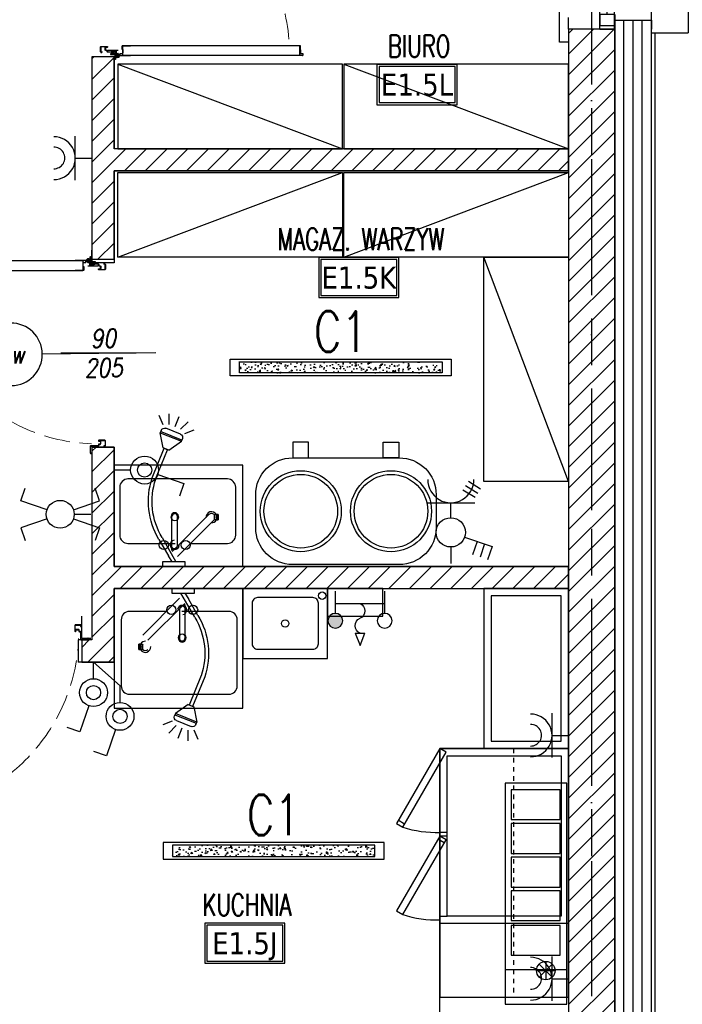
# Model space of a CAD drawing. Header units: millimetres. Extents: x 28600 to 181045, y -399112 to -163690.
# Tile 103 of 256: x 63082 to 63442, y -199249 to -198714. Entities that reach past the tile are written whole.
import ezdxf
from ezdxf.enums import TextEntityAlignment as Align

# ---------------------------------------------------------------- set-up
doc = ezdxf.new("R2010")
doc.units = ezdxf.units.MM
for name, pattern in [('2_3', [1, 0.5, -0.5]), ('CACHE', [9.525, 6.35, -3.175]), ('CENTER', [0.6, 0.375, -0.075, 0.075, -0.075]), ('DASHDOT', [25.4, 12.7, -6.35, 0, -6.35]), ('DASHED', [19.05, 12.7, -6.35]), ('Hidden Line', [391.222223, 282.222223, -109])]:
    doc.linetypes.add(name, pattern=pattern)
doc.layers.get('0').update_dxf_attribs({"color": 8})
for name, color, linetype in [('!! 0_ Istn-okna', 8, 'Continuous'), ('!! 0_ Istn-sciany', 8, 'Continuous'), ('!! 0_ Istn-widok', 8, 'Continuous'), ('!! 1_ proj wyposdażenie', 54, 'Continuous'), ('!! 1_ tynk zewn  - nowy', 8, 'Continuous'), ('!! 1_ widok', 8, 'Continuous'), ('!! 1_drzwi opis', 8, 'Continuous'), ('!! 1_drzwi-linia', 8, 'Continuous'), ('!! 1_hatch projektowane ściany', 8, 'Continuous'), ('!! 1_OPIS POM NOWE', 123, 'Continuous'), ('!! 1_PROJ przerywana', 8, 'CACHE'), ('!! 1_PROJ Sciany', 8, 'Continuous'), ('!! 1_PROJ TERMOIZOL', 8, 'Continuous'), ('!! 2_ remont Ocieplenie', 8, 'ZIGZAG'), ('0-osie-liniA', 8, 'DASHDOT'), ('E1', 2, 'Continuous'), ('E2', 2, 'Continuous'), ('E_0', 4, 'Continuous'), ('E_OSP', 2, 'Continuous'), ('E_UZIOM', 6, 'Continuous')]:
    doc.layers.add(name, color=color, linetype=linetype)
doc.styles.add('50', font='ROMANS.shx', dxfattribs={"width": 0.8, "height": 10})
doc.styles.add('ARCHETYP', font='romans.shx', dxfattribs={"height": 15})
doc.styles.add('ARIAL', font='tahoma.ttf')
doc.styles.add('ELE1', font='romans.shx', dxfattribs={"width": 0.8, "height": 18})
doc.styles.add('TXT', font='simplex.shx')
doc.linetypes.add('ZIGZAG', pattern='A,0.00254,-5.08,[131,ltypeshp.shx,S=5.08,R=0,X=-5.08,Y=0],-10.16,[131,ltypeshp.shx,S=5.08,R=180,X=5.08,Y=0],-5.08', length=20.32254)

# ---------------------------------------------------------------- blocks, each defined once
blk = doc.blocks.new('Lave mains LMASW')
at = {"color": 0, "linetype": 'ByBlock', "lineweight": -2}
blk.add_lwpolyline([(0, -0.38), (0.46, -0.38), (0.46, 0), (0, 0)], close=True, dxfattribs=at)
blk.add_lwpolyline([(0.08, -0.33), (0.38, -0.33, 0.414214), (0.41, -0.3), (0.41, -0.08, 0.414214), (0.38, -0.05), (0.08, -0.05, 0.414214), (0.05, -0.08), (0.05, -0.3, 0.414214)], format="xyb", close=True, dxfattribs=at)
for centre in [(0.4301, -0.0392), (0.23, -0.19)]:
    blk.add_circle(centre, 0.02, dxfattribs=at)
blk = doc.blocks.new('Poste de nettoyage')
blk.add_lwpolyline([(0, 0), (0.3, 0), (0.3, 0.15), (0, 0.15)], close=True)
blk = doc.blocks.new('Poste de nettoyage!')
at = {"layer": '!! 1_ proj wyposdażenie'}
blk.add_blockref('Poste de nettoyage', (-0.15, -0.17), dxfattribs=at)
blk = doc.blocks.new('kran ze złączką')
h = blk.add_hatch(color=256)
edge = h.paths.add_edge_path()
edge.add_arc((20, -12), 3, 0, 360)
for p, q in [((0, -9), (0, 0)), ((20, -9), (20, 0)), ((20, -5), (0, -5)), ((12, -17), (8, -17)), ((10, -22), (8, -17)), ((12, -17), (10, -22))]:
    blk.add_line(p, q)
for centre in [(0, -12), (20, -12)]:
    blk.add_circle(centre, 3)
for centre, start, end in [((11.25, -8), 112.6199, 247.3801), ((8.75, -14), 292.6199, 67.3801)]:
    blk.add_arc(centre, 3.25, start, end)
blk = doc.blocks.new('nadstawka na gn')
blk.add_line((0, -101.14), (33.5, -101.14))
for points in [[(0, 0), (0, -120), (33.5, -120), (33.5, 0)], [(3.38, -3.51), (3.38, -19.71), (29.88, -19.71), (29.88, -3.51)], [(3.38, -21.92), (3.38, -38.12), (29.88, -38.12), (29.88, -21.92)], [(3.38, -40.16), (3.38, -56.36), (29.88, -56.36), (29.88, -40.16)], [(3.38, -58.4), (3.38, -74.6), (29.88, -74.6), (29.88, -58.4)], [(3.38, -77.17), (3.38, -93.37), (29.88, -93.37), (29.88, -77.17)]]:
    blk.add_lwpolyline(points, close=True)
blk = doc.blocks.new('STÓŁ 135')
for p, q in [((-19.04, 94.03), (-22.5, 96.03)), ((2.46, 83.77), (-1, 85.77)), ((4, 89.5), (0, 89.5)), ((4, 87.5), (0, 87.5)), ((4, 43.77), (0, 43.77)), ((61.15, 17.95), (54.08, 10.88)), ((54.08, 17.95), (61.15, 10.88)), ((57.61, 19.41), (57.61, 9.41)), ((52.61, 14.41), (62.61, 14.41))]:
    blk.add_line(p, q)
for points in [[(-23.5, 94.3), (-20.04, 92.3), (3.46, 133), (0, 135)], [(0, 0), (70, 0), (70, 135), (0, 135)], [(70, 40), (0, 40), (0, 135), (70, 135)], [(66, 44), (4, 44), (4, 131), (66, 131)], [(-23.5, 46.8), (-20.04, 44.8), (3.46, 85.5), (0, 87.5)]]:
    blk.add_lwpolyline(points, close=True)
blk.add_circle((57.61, 14.41), 5)
for centre in [(-2, 148.3), (-2, 100.8)]:
    blk.add_arc(centre, 58.84, 252.1541, 271.9528)
blk = doc.blocks.new('spryskiwacz')
for p, q in [((5.51, 75.99), (3.29, 81.46)), ((8.72, 77.02), (8.75, 82.79)), ((11.99, 76.87), (14.21, 81.89)), ((2.48, 74.49), (-1.55, 78.61)), ((2.63, 71.82), (10.48, 75)), ((0.24, 72.11), (-4.85, 74.17)), ((1.78, 68.59), (13.34, 73.26)), ((13.59, 72.63), (2.04, 67.96)), ((12.02, 64.39), (13.59, 72.63)), ((13.08, 73.9), (13.59, 72.63)), ((2.04, 67.96), (1.53, 69.22)), ((8.9, 63.13), (2.04, 67.96)), ((8.9, 63.13), (12.02, 64.39)), ((11.38, 64.14), (9.53, 63.39)), ((16.04, 47.31), (9.53, 63.39)), ((17.9, 48.06), (11.38, 64.14)), ((12.49, 15.65), (5.03, 2.5)), ((14.23, 14.66), (9.14, 5.7)), ((7.07, 2.5), (9.14, 5.7)), ((0, 2.5), (12.33, 2.5)), ((0, 0), (0, 2.5)), ((12.33, 0), (0, 0)), ((12.33, 2.5), (12.33, 0))]:
    blk.add_line(p, q)
for centre, radius, start, end in [((11.23, 73.14), 2, 22.0452, 112.0452), ((3.38, 69.97), 2, 112.0452, 202.0452), ((-19.82, 35.3), 37.82, 328.7803, 18.6943), ((-19.82, 35.3), 39.82, 328.7803, 18.6943)]:
    blk.add_arc(centre, radius, start, end)
blk = doc.blocks.new('zaw-dr-90-p')
at = {"color": 2, "linetype": 'CENTER', "ltscale": 0.2}
for p, q in [((12, 0), (-12, 0)), ((0, 12), (0, -12)), ((24.5, 24), (31, 24)), ((24.5, 19), (31, 19))]:
    blk.add_line(p, q, dxfattribs=at)
at = {"ltscale": 0.2}
for p, q in [((10, 12), (6.5, 12)), ((10, 0), (10, 6.5))]:
    blk.add_line(p, q, dxfattribs=at)
blk.add_lwpolyline([(0, 6.5), (23.5, 6.5, 0.414214), (28, 11), (28, 31), (24.5, 31), (24.5, 11, -0.414214), (23.5, 10), (0, 10, 4.561698), (7.6, 6.5), (4.9, 4.2)], format="xyb", dxfattribs=at)
blk.add_lwpolyline([(-0.2, -0.2), (-2.5, -0.2), (-2.5, 0.2), (-0.2, 0.2), (-0.2, 2.5), (0.2, 2.5), (0.2, 0.2), (2.8, 0.2), (2.8, -0.2), (0.2, -0.2), (0.2, -2.8), (-0.2, -2.8)], close=True)
blk.add_lwpolyline([(10, 10), (10, 39), (6.5, 39), (6.5, 10)], dxfattribs=at)
blk.add_circle((0, 0), 6.5, dxfattribs=at)
blk = doc.blocks.new('drzwi 90- sc 12')
for p, q in [((-13620.32, 20410.16), (-13620.32, 20313.77)), ((-13614.92, 20409.86), (-13620.32, 20409.86)), ((-13616.12, 20410.26), (-13620.22, 20410.26)), ((-13616.12, 20410.26), (-13620, 20410.26)), ((-13618.17, 20410.26), (-13616.22, 20410.26)), ((-13618.17, 20410.26), (-13616.22, 20410.26)), ((-13616.12, 20410.26), (-13616.12, 20411.46)), ((-13616.12, 20411.46), (-13615.02, 20411.46)), ((-13614.92, 20411.36), (-13614.92, 20313.77)), ((-13620.32, 20313.47), (-13620.32, 20317.97)), ((-13614.92, 20312.27), (-13614.92, 20317.97)), ((-13614.92, 20313.77), (-13620.32, 20313.77)), ((-13618.22, 20313.37), (-13620.22, 20313.37)), ((-13618.22, 20313.67), (-13618.22, 20313.37)), ((-13618.22, 20313.67), (-13616.42, 20313.67)), ((-13615.92, 20313.17), (-13615.92, 20312.17)), ((-13615.92, 20312.17), (-13615.02, 20312.17)), ((-13715.57, 20308.32), (-13715.57, 20308.56)), ((-13715.57, 20307.69), (-13715.57, 20308.56)), ((-13715.57, 20307.82), (-13715.57, 20308.56)), ((-13715.57, 20307.72), (-13715.37, 20307.72)), ((-13617.77, 20311.12), (-13617.77, 20305.72)), ((-13617.77, 20311.12), (-13617.77, 20305.72)), ((-13616.17, 20309.92), (-13617.37, 20309.92)), ((-13616.17, 20309.92), (-13616.17, 20311.02)), ((-13715.77, 20301.96), (-13716.27, 20301.96)), ((-13616.77, 20301.96), (-13616.27, 20301.96))]:
    blk.add_line(p, q)
for points in [[(-13665.27, 20284.96), (-13665.27, 20325.83)], [(-13615.57, 20309.64), (-13615.32, 20309.64), (-13615.32, 20309.82), (-13616.32, 20309.82), (-13616.32, 20309.64), (-13615.92, 20309.64)]]:
    blk.add_lwpolyline(points)
at = {"lineweight": 30}
for points in [[(-13716.27, 20308.92), (-13721.27, 20308.92)], [(-13716.27, 20308.92), (-13716.27, 20296.92)], [(-13614.27, 20308.92), (-13609.27, 20308.92)], [(-13614.27, 20308.92), (-13614.27, 20296.92)]]:
    blk.add_lwpolyline(points, dxfattribs=at)
at = {"ltscale": 0.2}
for points in [[(-13715.57, 20307.51), (-13715.57, 20309.48, 0.414214), (-13715.91, 20309.82), (-13719.43, 20309.82, 0.414214), (-13719.77, 20309.48), (-13719.77, 20308.92), (-13719.59, 20308.92), (-13719.59, 20309.48, -0.414214), (-13719.43, 20309.64), (-13716.97, 20309.64)], [(-13716.97, 20309.64), (-13715.91, 20309.64, -0.414214), (-13715.75, 20309.48), (-13715.75, 20307.51)], [(-13715.75, 20307.76), (-13715.75, 20305.58, 0.414214), (-13715.41, 20305.24), (-13714.96, 20305.24, -0.414214), (-13714.8, 20305.08), (-13714.8, 20304.48, 0.414214), (-13714.46, 20304.14), (-13713.28, 20304.14, 0.414214), (-13712.94, 20304.48), (-13712.94, 20305.15, -1), (-13712.75, 20305.15), (-13712.75, 20301.96, -0.414214), (-13712.91, 20301.8), (-13715.43, 20301.8, -0.414214), (-13715.59, 20301.96), (-13715.59, 20302.52), (-13715.77, 20302.52), (-13715.77, 20301.96, 0.414214), (-13715.43, 20301.62), (-13712.91, 20301.62, 0.414214), (-13712.57, 20301.96), (-13712.57, 20305.15, 1), (-13713.12, 20305.15), (-13713.12, 20304.48, -0.414214), (-13713.28, 20304.32), (-13714.46, 20304.32, -0.414214), (-13714.62, 20304.48), (-13714.62, 20305.08, 0.414214), (-13714.96, 20305.42), (-13715.41, 20305.42, -0.414214), (-13715.57, 20305.58), (-13715.57, 20307.64)], [(-13615.92, 20309.64), (-13616.63, 20309.64, 0.414214), (-13616.79, 20309.48), (-13616.79, 20305.58, -0.414214), (-13617.13, 20305.24), (-13617.58, 20305.24, 0.414214), (-13617.74, 20305.08), (-13617.74, 20304.48, -0.414214), (-13618.08, 20304.14), (-13619.26, 20304.14, -0.414214), (-13619.6, 20304.48), (-13619.6, 20305.15, 1), (-13619.79, 20305.15), (-13619.79, 20301.96, 0.414214), (-13619.63, 20301.8), (-13617.11, 20301.8, 0.414214), (-13616.95, 20301.96), (-13616.95, 20302.52), (-13616.77, 20302.52), (-13616.77, 20301.96, -0.414214), (-13617.11, 20301.62), (-13619.63, 20301.62, -0.414214), (-13619.97, 20301.96), (-13619.97, 20305.15, -1), (-13619.42, 20305.15), (-13619.42, 20304.48, 0.414214), (-13619.26, 20304.32), (-13618.08, 20304.32, 0.414214), (-13617.92, 20304.48), (-13617.92, 20305.08, -0.414214), (-13617.58, 20305.42), (-13617.13, 20305.42, 0.414214), (-13616.97, 20305.58), (-13616.97, 20309.48, -0.414214), (-13616.63, 20309.82), (-13613.11, 20309.82, -0.414214), (-13612.77, 20309.48), (-13612.77, 20308.92), (-13612.95, 20308.92), (-13612.95, 20309.48, 0.414214), (-13613.11, 20309.64), (-13615.57, 20309.64)]]:
    blk.add_lwpolyline(points, format="xyb", dxfattribs=at)
blk.add_lwpolyline([(-13616.79, 20308.82), (-13616.97, 20308.82), (-13616.97, 20307.42), (-13616.79, 20307.42)], close=True)
for centre, radius, start, end in [((-13620.22, 20410.16), 0.1, 90, 180), ((-13615.02, 20411.36), 0.1, 0, 90), ((-13620.22, 20313.47), 0.1, 180, 270), ((-13616.42, 20313.17), 0.5, 0, 90), ((-13615.02, 20312.27), 0.1, 270, 0), ((-13616.27, 20311.02), 0.1, 0, 90)]:
    blk.add_arc(centre, radius, start, end)
at = {"linetype": 'Hidden Line', "lineweight": 9, "ltscale": 0.05}
blk.add_arc((-13615.5, 20305.14), 99.12, 94.8005, 177.6944, dxfattribs=at)
at = {"xscale": 0.09999999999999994, "yscale": 0.09999999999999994, "zscale": 0.09999999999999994, "rotation": 180.0000000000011}
blk.add_blockref('zaw-dr-90-p', (-13614.92, 20310.92), dxfattribs=at)
blk = doc.blocks.new('1_ok-opis')
blk.add_line((0, 111.61), (0, 50))
for points in [[(-17, 128.61), (-17, 143.61)], [(17, 128.61), (17, 143.61)]]:
    blk.add_lwpolyline(points)
for centre, start, end in [((0, 143.61), 0, 180), ((0, 128.61), 180, 0)]:
    blk.add_arc(centre, 17, start, end)
at = {"style": 'ARCHETYP'}
for tag, height, rotation, p in [('NR', 12, 90, (0, 136.9)), ('NR', 12, 270, (0, 136.9)), ('SZEROKOŚĆ', 10, 90, (-8, 78.29)), ('WYSOKOŚĆ', 10, 270, (-8, 78.29)), ('WYSOKOŚĆ', 10, 90, (8, 78.29)), ('SZEROKOŚĆ', 10, 270, (8, 78.29))]:
    blk.add_attdef(tag, text='', height=height, rotation=rotation, dxfattribs=at).set_placement(p, align=Align.MIDDLE)
blk = doc.blocks.new('obieraczka do warzyw')
blk.add_lwpolyline([(-5539.39, 10390.16), (-5481.39, 10390.16, -0.414214), (-5461.39, 10370.16), (-5461.39, 10352.16, -0.414214), (-5481.39, 10332.16), (-5539.39, 10332.16, -0.414214), (-5559.39, 10352.16), (-5559.39, 10370.16, -0.414214)], format="xyb", close=True)
for points in [[(-5539.15, 10332.16), (-5530.64, 10332.16), (-5530.64, 10323.58), (-5539.15, 10323.58)], [(-5481.64, 10332.16), (-5490.15, 10332.16), (-5490.15, 10323.58), (-5481.64, 10323.58)]]:
    blk.add_lwpolyline(points, close=True)
for centre, radius in [((-5534.89, 10361.16), 22), ((-5534.89, 10361.16), 20), ((-5485.89, 10361.16), 22), ((-5485.89, 10361.16), 20)]:
    blk.add_circle(centre, radius)
blk = doc.blocks.new('zlew')
at = {"layer": '!! 1_ proj wyposdażenie'}
for p, q in [((-3971.9, 9950.27), (-3951.9, 9970.27)), ((-3969.07, 9947.44), (-3949.07, 9967.44))]:
    blk.add_line(p, q, dxfattribs=at)
at = {"layer": '!! 1_ proj wyposdażenie', "ltscale": 0.1}
for p, q in [((-3948.99, 9966.86), (-3948.99, 9948.42)), ((-3951.99, 9964.53), (-3951.99, 9948.42))]:
    blk.add_line(p, q, dxfattribs=at)
blk.add_lwpolyline([(-3987.51, 9920.56), (-3917.51, 9920.56), (-3917.51, 9975.56), (-3987.51, 9975.56)], close=True, dxfattribs=at)
blk.add_lwpolyline([(-3958.72, 9963.09), (-3979.09, 9963.09, 0.414214), (-3983.59, 9958.59), (-3983.59, 9932.59, 0.414214), (-3979.09, 9928.09), (-3925.09, 9928.09, 0.414214), (-3920.59, 9932.59), (-3920.59, 9958.59, 0.414214), (-3925.09, 9963.09), (-3950.74, 9963.09)], format="xyb", dxfattribs=at)
blk.add_lwpolyline([(-3951.99, 9959.31), (-3952.2, 9959.31)], dxfattribs=at)
at = {"layer": '!! 1_ proj wyposdażenie'}
for points in [[(-3972.09, 9950.36), (-3972.09, 9947.36), (-3974.09, 9947.36), (-3974.09, 9950.36)], [(-3974.09, 9950.36), (-3974.09, 9947.36), (-3973.09, 9947.36), (-3973.09, 9950.36)]]:
    blk.add_lwpolyline(points, close=True, dxfattribs=at)
at = {"layer": '!! 1_ proj wyposdażenie', "ltscale": 0.1}
for centre in [(-3956.41, 9963.96), (-3944.57, 9963.96)]:
    blk.add_circle(centre, 2.5, dxfattribs=at)
at = {"layer": '!! 1_ proj wyposdażenie'}
blk.add_circle((-3950.49, 9948.86), 2, dxfattribs=at)
at = {"layer": '!! 1_ proj wyposdażenie', "ltscale": 0.1}
for centre, radius, start, end in [((-3950.49, 9963.86), 2.5, 278.1301, 171.8699), ((-3950.49, 9948.42), 2, 138.5904, 41.4096), ((-3950.49, 9948.42), 1.5, 180, 0)]:
    blk.add_arc(centre, radius, start, end, dxfattribs=at)
at = {"layer": '!! 1_ proj wyposdażenie'}
for centre, radius, start, end in [((-3950.49, 9963.86), 2, 315, 135), ((-3970.49, 9948.86), 3, 86.8103, 150), ((-3970.49, 9948.86), 2, 135, 315), ((-3970.49, 9948.86), 3, 210, 3.1897)]:
    blk.add_arc(centre, radius, start, end, dxfattribs=at)
at = {"layer": '!! 1_ proj wyposdażenie', "ltscale": 0.1, "xscale": -1, "rotation": 180}
blk.add_blockref('spryskiwacz', (-3956.17, 9975.56), dxfattribs=at)
blk = doc.blocks.new('OKNO PROJ 120')
at = {"layer": '!! 0_ Istn-okna'}
for points in [[(62604.5, -199623.15), (62717.5, -199623.15)], [(62612.5, -199627.15), (62722.5, -199627.15)], [(62604.5, -199631.15), (62717.5, -199631.15)]]:
    blk.add_lwpolyline(points, dxfattribs=at)
for points in [[(62606.5, -199631.15), (62612.5, -199631.15), (62612.5, -199623.15), (62606.5, -199623.15)], [(62722.5, -199631.15), (62715.5, -199631.15), (62715.5, -199623.15), (62722.5, -199623.15)]]:
    blk.add_lwpolyline(points, close=True, dxfattribs=at)
at = {"layer": '!! 0_ Istn-sciany'}
for points in [[(62604.5, -199631.15), (62609.5, -199631.15)], [(62717.5, -199631.15), (62717.5, -199631.15)]]:
    blk.add_lwpolyline(points, dxfattribs=at)
at = {"layer": '!! 0_ Istn-widok'}
for points in [[(62597.5, -199601.15), (62731.5, -199601.15)], [(62597.5, -199606.15), (62597.5, -199601.15)], [(62731.5, -199606.15), (62731.5, -199601.15)], [(62602.5, -199651.15), (62602.5, -199671.15)], [(62726.5, -199651.15), (62726.5, -199671.15)], [(62726.5, -199671.15), (62602.5, -199671.15)]]:
    blk.add_lwpolyline(points, dxfattribs=at)
at = {"layer": '!! 1_PROJ przerywana'}
for points in [[(62604.5, -199606.15), (62724.5, -199606.15)], [(62609.5, -199651.15), (62719.5, -199651.15)]]:
    blk.add_lwpolyline(points, dxfattribs=at)
at = {"layer": '!! 1_PROJ Sciany'}
for points in [[(62604.5, -199623.15), (62604.5, -199606.15)], [(62724.5, -199623.15), (62724.5, -199606.15)], [(62604.5, -199623.15), (62604.5, -199631.15)], [(62724.5, -199623.15), (62724.5, -199631.15)], [(62609.5, -199631.15), (62609.5, -199651.15)], [(62719.5, -199631.15), (62719.5, -199651.15)], [(62719.5, -199631.15), (62724.5, -199631.15)], [(62609.5, -199651.15), (62604.5, -199651.15)], [(62719.5, -199651.15), (62724.5, -199651.15)]]:
    blk.add_lwpolyline(points, dxfattribs=at)
blk = doc.blocks.new('E_GN3')
at = {"layer": 'E2'}
for p, q in [((5.41, 8.66), (5.41, -8.66)), ((0, 0), (5.41, 0)), ((7.27, -8.78), (10, -4.39)), ((8.82, -9.75), (11.56, -5.36)), ((10.32, -10.81), (13.05, -6.41))]:
    blk.add_line(p, q, dxfattribs=at)
blk.add_arc((13.77, 0), 8.36, 89.6048, 270.3952, dxfattribs=at)
blk = doc.blocks.new('A$C70493A78')
at = {"layer": 'E_OSP'}
for p, q in [((7.16, -2.46), (21.37, -7.35)), ((13.59, -4.68), (11.22, -11.57)), ((17.48, -6.01), (15.11, -12.91)), ((21.37, -7.35), (19, -14.25))]:
    blk.add_line(p, q, dxfattribs=at)
blk.add_circle((0, 0), 7.57, dxfattribs=at)
blk = doc.blocks.new('A$C315B31B8')
at = {"layer": 'E2'}
blk.add_line((6, 14.96), (0, 14.96), dxfattribs=at)
at = {"layer": 'E_0', "ltscale": 3, "xscale": 0.7, "yscale": 0.7, "zscale": 0.7, "rotation": 270}
blk.add_blockref('A$C70493A78', (11.3, 14.96), dxfattribs=at)
blk = doc.blocks.new('E_GB1')
at = {"layer": 'E2'}
for p, q in [((9.02, 12.03), (9.02, -12.03)), ((9.02, 0), (0, 0))]:
    blk.add_line(p, q, dxfattribs=at)
for centre, radius, start, end in [((20.63, 0), 11.61, 89.6048, 270.3952), ((20.58, -0.14), 5.88, 88.7307, 271.2693)]:
    blk.add_arc(centre, radius, start, end, dxfattribs=at)
blk = doc.blocks.new('E_L4')
at = {"layer": 'E1'}
for p, q in [((-7.35, 37.97), (-14.25, 35.59)), ((-2.46, 23.76), (-7.35, 37.97)), ((2.46, 23.76), (7.35, 37.97)), ((7.35, 37.97), (14.25, 35.59)), ((-2.46, 9.44), (-7.35, -4.77)), ((0, 9.02), (0, 0)), ((2.46, 9.44), (7.35, -4.77)), ((-7.35, -4.77), (-14.25, -2.4)), ((7.35, -4.77), (14.25, -2.4))]:
    blk.add_line(p, q, dxfattribs=at)
blk.add_circle((0, 16.6), 7.57, dxfattribs=at)
blk = doc.blocks.new('A$C2C485CA9')
at = {"layer": 'E1'}
h = blk.add_hatch(dxfattribs=at)
h.set_pattern_fill('AR-CONC', color=256)
h.set_pattern_definition([(50, (7492.688, -14883.817), (7.1726018, -0.6275213), [0.75, -8.25]), (355, (7492.688, -14883.817), (-1.3875133, 7.5219213), [0.6, -6.6]), (100.451444, (7493.286, -14883.869), (5.7850885, 6.8944), [0.637402, -7.011421]), (46.1842, (7492.688, -14881.817), (10.6724133, -1.655193), [1.125, -12.375]), (96.635635, (7493.578, -14881.955), (9.3466195, 9.741186), [0.9561034, -10.5171376]), (351.184164, (7492.688, -14881.817), (9.3466195, 9.741186), [0.9, -9.9]), (21, (7493.688, -14882.317), (5.9690705, -4.026189), [0.75, -8.25]), (326, (7493.688, -14882.317), (2.4331533, 7.2515005), [0.6, -6.6]), (71.451445, (7494.1856, -14882.6525), (8.4022238, 3.2253115), [0.637402, -7.011421]), (37.5, (7492.6882, -14883.817), (0.12159855, 3.32893854), [0, -6.52, 0, -6.7, 0, -6.625]), (7.5, (7492.688, -14883.817), (2.6306954, 3.9441171), [0, -3.82, 0, -6.37, 0, -2.525]), (327.5, (7490.4582, -14883.817), (5.33822436, -0.2255487), [0, -2.5, 0, -7.8, 0, -10.35]), (317.5, (7489.458, -14883.817), (5.8318617, 1.0010498), [0, -3.25, 0, -5.18, 0, -7.35])])
h.paths.add_polyline_path([(-55, 10), (-55, -10), (55, -10), (55, 10)])
blk.add_line((-0.31, 0), (0.31, 0), dxfattribs=at)
for points in [[(-60, 15), (60, 15), (60, -15), (-60, -15)], [(-55, 10), (55, 10), (55, -10), (-55, -10)]]:
    blk.add_lwpolyline(points, close=True, dxfattribs=at)
blk = doc.blocks.new('E_LB1')
at = {"layer": 'E1'}
for p, q in [((2.46, 23.76), (7.35, 37.97)), ((7.35, 37.97), (14.25, 35.59)), ((0, 9.02), (0, 0))]:
    blk.add_line(p, q, dxfattribs=at)
for radius in [7.57, 3.86]:
    blk.add_circle((0, 16.6), radius, dxfattribs=at)

msp = doc.modelspace()

# ---------------------------------------------------------------- hatches: boundary and pattern name
at = {"layer": '!! 1_hatch projektowane ściany'}
h = msp.add_hatch(dxfattribs=at)
h.set_pattern_fill('ANSI31', color=256, scale=2.5)
h.set_pattern_definition([(45, (0, -14.54), (-5.61266008, 5.61266008), [])])
h.paths.add_polyline_path([(62634.06387, -198352.12813), (62622.56735, -198352.12813), (62622.56735, -198340.12813), (62634.06387, -198340.12813)])
h.paths.add_polyline_path([(62856.06379, -198352.12813), (62856.06379, -198340.12813), (62793.06379, -198340.12813), (62793.06379, -198090.12813), (62781.06379, -198090.12813), (62781.06379, -198340.12813), (62736.06387, -198340.12813), (62736.06387, -198352.12813)])
h.paths.add_polyline_path([(63213.06379, -198352.12813), (63213.06379, -198340.12813), (63192.06379, -198340.12813), (63192.06379, -198275.91493), (63180.06379, -198275.91493), (63180.06379, -198340.12813), (62980.06379, -198340.12813), (62980.06379, -198215.12813), (63080.06379, -198215.12813), (63080.06379, -198090.62813), (63068.06379, -198090.62813), (63068.06379, -198203.12813), (62968.06379, -198203.12813), (62968.06379, -198340.12813), (62958.06379, -198340.12813), (62958.06379, -198352.12813)])
h.paths.add_polyline_path([(63180.06379, -198173.91493), (63192.06379, -198173.91493), (63192.06379, -198090.12813), (63180.06379, -198090.12813)])
h.paths.add_polyline_path([(63315.06379, -198340.12813), (63380.06379, -198340.12813), (63380.06379, -198352.12813), (63315.06379, -198352.12813)])
h.paths.add_polyline_path([(63121.18969, -198632.12813), (63133.18969, -198632.12813), (63133.18969, -198584.12813), (63380.06379, -198584.12813), (63380.06379, -198572.12813), (63133.18969, -198572.12813), (63133.18969, -198497.12813), (63121.18969, -198497.12813)])
h.paths.add_polyline_path([(62622.56735, -198497.12813), (62725.18969, -198497.12813), (62725.18969, -198509.12813), (62622.56735, -198509.12813)])
h.paths.add_polyline_path([(62622.56735, -198709.12813), (62964.18969, -198709.12813), (62964.18969, -198626.12813), (62976.18969, -198626.12813), (62976.18969, -198729.12813), (62964.18969, -198729.12813), (62964.18969, -198721.12813), (62622.3156, -198721.12813)])
h.paths.add_polyline_path([(62622.3156, -198885.54059), (62964.18969, -198885.54059), (62964.18969, -198935.12813), (62976.05469, -198935.12813), (62976.32469, -198831.06815), (62964.18969, -198831.18811), (62964.18969, -198873.54059), (62622.56735, -198873.54059)])
h.paths.add_polyline_path([(62929.18969, -199062.95305), (63013.68969, -199062.95305), (63013.68969, -199050.95305), (62976.18969, -199050.95305), (62976.18969, -199037.12813), (62964.18969, -199037.12813), (62964.18969, -199050.95305), (62929.18969, -199050.95305)])
h.paths.add_polyline_path([(63115.68969, -199062.94603), (63133.18969, -199062.94603), (63133.18969, -199022.95305), (63380.06373, -199022.95305), (63380.06379, -199010.95305), (63133.18969, -199010.95305), (63133.18969, -198946.12813), (63121.18969, -198946.12621), (63121.18969, -199050.95305), (63115.68887, -199050.94603)])
edge = h.paths.add_edge_path()
edge.add_line((63121.18969, -198844.12621), (63133.18969, -198844.12621))
edge.add_line((63133.18969, -198844.12621), (63133.18969, -198796.12813))
edge.add_line((63133.18969, -198796.12813), (63380.06373, -198796.12813))
edge.add_line((63380.06373, -198796.12813), (63380.06373, -198784.12813))
edge.add_line((63380.06373, -198784.12813), (63133.18969, -198784.12813))
edge.add_line((63133.18969, -198784.12813), (63133.18969, -198734.12813))
edge.add_line((63133.18969, -198734.12813), (63121.18969, -198734.12813))
edge.add_line((63121.18969, -198734.12813), (63121.18969, -198844.24617))
h = msp.add_hatch(dxfattribs=at)
h.set_pattern_fill('ANSI31', color=256, scale=2.5)
h.set_pattern_definition([(45, (0, -1.54), (-5.61266008, 5.61266008), [])])
h.paths.add_polyline_path([(63380.06373, -199473.12813), (63405.06373, -199473.12813), (63405.06373, -198719.14086), (63380.06373, -198719.14086)])

# ---------------------------------------------------------------- linework, layer by layer
at = {"layer": '!! 1_ proj wyposdażenie'}
for p, q in [((63135.18975, -198738.12813), (63257.18975, -198784.12813)), ((63258.06385, -198738.12813), (63380.06385, -198784.12813)), ((63135.18969, -198842.89594), (63257.18969, -198796.89594)), ((63258.06379, -198842.89594), (63380.06379, -198796.89594)), ((63380.06373, -198964.89599), (63334.06373, -198842.89599)), ((63148.79456, -199048.24503), (63168.79456, -199028.24503)), ((63151.62299, -199051.07346), (63171.62299, -199031.07346))]:
    msp.add_line(p, q, dxfattribs=at)
at = {"layer": '!! 1_ proj wyposdażenie', "ltscale": 0.1}
for p, q in [((63168.70877, -199033.98767), (63168.70877, -199050.09207)), ((63171.70877, -199031.65924), (63171.70877, -199050.09207))]:
    msp.add_line(p, q, dxfattribs=at)
at = {"layer": '!! 1_ proj wyposdażenie'}
for points in [[(63135.18975, -198784.12813), (63257.18975, -198784.12813), (63257.18975, -198738.12813), (63135.18975, -198738.12813)], [(63258.06385, -198784.12813), (63380.06385, -198784.12813), (63380.06385, -198738.12813), (63258.06385, -198738.12813)], [(63135.18975, -198796.89594), (63257.18975, -198796.89594), (63257.18975, -198842.89594), (63135.18975, -198842.89594)], [(63258.06385, -198796.89594), (63380.06385, -198796.89594), (63380.06385, -198842.89594), (63258.06385, -198842.89594)], [(63334.06373, -198964.89594), (63334.06373, -198842.89594), (63380.06373, -198842.89594), (63380.06373, -198964.89594)], [(63148.6107, -199053.15924), (63148.6107, -199056.15924), (63146.6107, -199056.15924), (63146.6107, -199053.15924)], [(63146.6107, -199053.15924), (63146.6107, -199056.15924), (63147.6107, -199056.15924), (63147.6107, -199053.15924)], [(63310.06389, -199109.95305), (63380.06389, -199109.95305), (63380.06389, -199473.12813), (63310.06389, -199473.12813)]]:
    msp.add_lwpolyline(points, close=True, dxfattribs=at)
at = {"layer": '!! 1_ proj wyposdażenie', "ltscale": 0.1}
for points in [[(63133.18969, -199087.95305), (63203.18969, -199087.95305), (63203.18969, -199022.95305), (63133.18969, -199022.95305)], [(63334.06376, -199109.95305), (63380.06376, -199109.95305), (63380.06376, -199022.95305), (63334.06376, -199022.95305)], [(63338.06376, -199105.95305), (63376.06376, -199105.95305), (63376.06376, -199026.95305), (63338.06376, -199026.95305)]]:
    msp.add_lwpolyline(points, close=True, dxfattribs=at)
msp.add_lwpolyline([(63161.97311, -199035.4286), (63141.60812, -199035.4286, 0.414213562), (63137.10812, -199039.9286), (63137.10812, -199075.9286, 0.414213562), (63141.60812, -199080.4286), (63195.60812, -199080.4286, 0.414213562), (63200.10812, -199075.9286), (63200.10812, -199039.9286, 0.414213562), (63195.60812, -199035.4286), (63169.95812, -199035.4286)], format="xyb", dxfattribs=at)
msp.add_lwpolyline([(63168.70877, -199039.20305), (63168.49339, -199039.20305)], dxfattribs=at)
at = {"layer": '!! 1_ proj wyposdażenie', "linetype": '2_3', "ltscale": 5}
msp.add_lwpolyline([(63380.06373, -199244.95305), (63380.06373, -199109.95305), (63350.06373, -199109.95305), (63350.06373, -199244.95305)], close=True, dxfattribs=at)
at = {"layer": '!! 1_ proj wyposdażenie', "ltscale": 0.1}
for centre in [(63164.28928, -199034.55654), (63176.12827, -199034.55654)]:
    msp.add_circle(centre, 2.5, dxfattribs=at)
at = {"layer": '!! 1_ proj wyposdażenie'}
msp.add_circle((63170.20877, -199049.65924), 2, dxfattribs=at)
at = {"layer": '!! 1_ proj wyposdażenie', "ltscale": 0.1}
for centre, radius, start, end in [((63170.20877, -199034.65924), 2.5, 278.1301024, 171.8698976), ((63170.20877, -199050.09207), 2, 138.5903779, 41.4096221), ((63170.20877, -199050.09207), 1.5, 180, 0)]:
    msp.add_arc(centre, radius, start, end, dxfattribs=at)
at = {"layer": '!! 1_ proj wyposdażenie'}
for centre, radius, start, end in [((63170.20877, -199034.65924), 2, 315, 135), ((63150.20877, -199054.65924), 3, 86.8103149, 150), ((63150.20877, -199054.65924), 3, 210, 3.1896851), ((63150.20877, -199054.65924), 2, 135, 315)]:
    msp.add_arc(centre, radius, start, end, dxfattribs=at)
at = {"layer": '!! 1_ tynk zewn  - nowy'}
for p, q in [((63425.06363, -199520.12889), (63425.06338, -198714.14086)), ((63427.06363, -199520.12889), (63427.06338, -198721.14086))]:
    msp.add_line(p, q, dxfattribs=at)
at = {"layer": '!! 1_hatch projektowane ściany'}
for points in [[(63380.06373, -199473.12813), (63405.06373, -199473.12813), (63405.06373, -198719.14086), (63380.06373, -198719.14086)], [(63115.68969, -199062.94603), (63133.18969, -199062.94603), (63133.18969, -199022.95305), (63380.06373, -199022.95305), (63380.06379, -199010.95305), (63133.18969, -199010.95305), (63133.18969, -198946.12813), (63121.18969, -198946.12621), (63121.18969, -199050.95305), (63115.68887, -199050.94603)]]:
    msp.add_lwpolyline(points, close=True, dxfattribs=at)
msp.add_lwpolyline([(63121.18969, -198844.12621), (63133.18969, -198844.12621), (63133.18969, -198796.12813), (63380.06373, -198796.12813), (63380.06373, -198784.12813), (63133.18969, -198784.12813), (63133.18969, -198734.12813), (63121.18969, -198734.12813), (63121.18969, -198844.24617)], dxfattribs=at)
at = {"layer": '!! 1_OPIS POM NOWE'}
for points in [[(63276.0033, -198760.1081), (63319.5233, -198760.1081), (63319.5233, -198738.3481), (63276.0033, -198738.3481)], [(63277.0913, -198759.0201), (63318.4353, -198759.0201), (63318.4353, -198739.4361), (63277.0913, -198739.4361)], [(63244.39427, -198864.93301), (63287.91427, -198864.93301), (63287.91427, -198843.17301), (63244.39427, -198843.17301)], [(63245.48227, -198863.84501), (63286.82627, -198863.84501), (63286.82627, -198844.26101), (63245.48227, -198844.26101)], [(63182.49187, -199226.577), (63226.01187, -199226.577), (63226.01187, -199204.817), (63182.49187, -199204.817)], [(63183.57987, -199225.489), (63224.92387, -199225.489), (63224.92387, -199205.905), (63183.57987, -199205.905)]]:
    msp.add_lwpolyline(points, close=True, dxfattribs=at)
at = {"layer": '!! 1_PROJ Sciany'}
for points in [[(63405.06373, -198711.14086), (63405.06373, -199498.12813), (63092.94506, -199498.12813)], [(63380.06373, -198719.14086), (63380.06373, -198784.12813)], [(63133.18969, -198734.12813), (63121.18969, -198734.12813)], [(63121.18969, -198734.12813), (63121.18969, -198846.12813)], [(63133.18969, -198734.12813), (63133.18969, -198784.12813)], [(63133.18969, -198734.12813), (63133.18969, -198784.12813)], [(63380.06379, -198784.12813), (63133.18969, -198784.12813)], [(63380.06379, -198796.12813), (63133.18969, -198796.12813)], [(63133.18969, -198796.12813), (63133.18969, -198846.12813)], [(63380.06373, -198796.12813), (63380.06373, -199010.95305)], [(63133.18969, -198846.12813), (63121.18969, -198846.12813)], [(63121.18969, -198946.12813), (63121.18969, -199050.95305), (63113.68969, -199050.95305)], [(63133.18969, -198946.12813), (63121.18969, -198946.12813)], [(63133.18969, -198946.12813), (63133.18969, -199010.95305)], [(63133.18969, -199010.95305), (63380.06379, -199010.95305)], [(63380.06373, -199022.95305), (63380.06373, -199473.12813), (63092.94506, -199473.12813)], [(63133.18969, -199022.95305), (63133.18969, -199062.95305), (63113.68969, -199062.95305)], [(63133.18969, -199022.95305), (63380.06379, -199022.95305)], [(63113.68969, -199050.95305), (63113.68969, -199062.95305)]]:
    msp.add_lwpolyline(points, dxfattribs=at)
at = {"layer": '!! 1_PROJ TERMOIZOL', "linetype": 'ZIGZAG', "ltscale": 0.75}
for p, q in [((63410.06363, -199503.12192), (63410.06338, -198714.14086)), ((63420.06363, -199513.12885), (63420.06338, -198714.14086))]:
    msp.add_line(p, q, dxfattribs=at)
at = {"layer": '!! 2_ remont Ocieplenie', "linetype": 'Continuous', "ltscale": 0.75}
msp.add_line((63415.06363, -199508.12884), (63415.06338, -198714.14086), dxfattribs=at)
at = {"layer": '0-osie-liniA', "ltscale": 5}
msp.add_lwpolyline([(63392.56735, -198027.12813), (63392.56735, -199799.35902)], dxfattribs=at)
at = {"layer": 'E1'}
msp.add_line((63122.0651, -199062.95305), (63136.47909, -199075.85325), dxfattribs=at)
at = {"layer": 'E_UZIOM', "linetype": 'DASHED', "ltscale": 2}
msp.add_lwpolyline([(60842.57099, -198077.62813), (63392.56735, -198076.12813), (63392.56735, -199485.62813), (60842.56735, -199485.62813), (60842.57099, -198077.62813)], dxfattribs=at)

# ---------------------------------------------------------------- block references
at = {"layer": '!! 1_ proj wyposdażenie', "rotation": 180}
for name, p in [('zlew', (59215.68349, -189035.38916)), ('obieraczka do warzyw', (57748.72724, -188619.81957))]:
    msp.add_blockref(name, p, dxfattribs=at)
at = {"layer": '!! 1_ proj wyposdażenie', "ltscale": 0.1, "xscale": -1, "rotation": 180}
msp.add_blockref('spryskiwacz', (63164.52634, -199022.95305), dxfattribs=at)
at = {"layer": '!! 1_ proj wyposdażenie'}
for name, p, xscale, yscale, zscale in [('Lave mains LMASW', (63203.18969, -199022.95305), 100, 100, 100), ('Poste de nettoyage!', (63264.18969, -199020.95305), 100, 100, 100), ('kran ze złączką', (63280.16855, -199024.45376), -1.33817428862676, 1.33817428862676, 1.338174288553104)]:
    msp.add_blockref(name, p, dxfattribs=dict(at, xscale=xscale, yscale=yscale, zscale=zscale))
for name, p in [('STÓŁ 135', (63310.06389, -199244.95305)), ('nadstawka na gn', (63345.56373, -199128.81559))]:
    msp.add_blockref(name, p, dxfattribs=at)
at = {"layer": '!! 1_ widok', "rotation": 90}
msp.add_blockref('OKNO PROJ 120', (-136226.08821, -261323.63841), dxfattribs=at)
at = {"layer": '!! 1_drzwi opis'}
ref = msp.add_blockref('1_ok-opis', (63205.84684, -198894.01622), dxfattribs=dict(at, rotation=90.78386597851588))
ref.add_attrib('WYSOKOŚĆ', '90', dxfattribs={"layer": '0', "height": 10, "rotation": 0.783866, "style": '50', "oblique": 10, "width": 0.8}).set_placement((63127.45387, -198887.08804), align=Align.MIDDLE)
ref.add_attrib('SZEROKOŚĆ', '205', dxfattribs={"layer": '0', "height": 10, "rotation": 0.783866, "style": '50', "oblique": 10, "width": 0.8}).set_placement((63127.67276, -198903.08654), align=Align.MIDDLE)
ref.add_attrib('NR', 'Dw', dxfattribs={"layer": '0', "height": 10, "rotation": 0.783866, "style": '50', "oblique": 10, "width": 0.8}).set_placement((63077.24763, -198895.7757), align=Align.MIDDLE)
at = {"layer": '!! 1_drzwi-linia'}
for p, rotation in [((42824.26535, -212348.39783), 270), ((83430.11403, -185229.8565), 90.00000000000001), ((49398.02272, -178741.96545), 180.0039420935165)]:
    msp.add_blockref('drzwi 90- sc 12', p, dxfattribs=dict(at, rotation=rotation))
at = {"layer": 'E1', "yscale": 0.3}
msp.add_blockref('A$C2C485CA9', (63256.31776, -198902.84555), dxfattribs=at)
at = {"layer": 'E1', "xscale": -1, "yscale": 0.3}
msp.add_blockref('A$C2C485CA9', (63219.88198, -199165.49715), dxfattribs=at)
at = {"layer": 'E2', "xscale": 1.5, "yscale": 1.5, "zscale": 1.5, "rotation": 89.99999999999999}
for name, p in [('E_GN3', (63316.07358, -198984.50442)), ('A$C315B31B8', (63338.51077, -199009.41313))]:
    msp.add_blockref(name, p, dxfattribs=at)
at = {"layer": 'E_0'}
for name, p, rotation in [('E_GB1', (63121.18969, -198789.18715), 180), ('E_LB1', (63133.19162, -198958.63126), 270), ('E_L4', (63120.56831, -198982.64878), 90), ('E_LB1', (63122.0651, -199062.95305), 180), ('E_LB1', (63136.47909, -199075.85325), 180), ('E_GB1', (63380.0645, -199102.80977), 180), ('E_GB1', (63380.0645, -199234.95637), 180)]:
    msp.add_blockref(name, p, dxfattribs=dict(at, rotation=rotation))

# ---------------------------------------------------------------- texts
at = {"layer": '!! 1_OPIS POM NOWE', "style": 'TXT', "width": 0.7}
for s, p in [('BIURO', (63298.87843, -198734.30179)), ('MAGAZ. WARZYW', (63267.2694, -198839.1267)), ('KUCHNIA', (63205.367, -199200.77068))]:
    msp.add_text(s, height=12, dxfattribs=at).set_placement(p, align=Align.CENTER)
at = {"layer": '!! 1_OPIS POM NOWE', "style": 'ARIAL'}
for tag, p in [('E1.5L', (63297.7633, -198749.2281)), ('E1.5K', (63266.15427, -198854.05301)), ('E1.5J', (63204.25187, -199215.697))]:
    msp.add_attdef(tag, text='', height=11.968, dxfattribs=at).set_placement(p, align=Align.MIDDLE_CENTER)
at = {"layer": 'E1', "style": 'ELE1', "width": 0.75}
for p in [(63256.31776, -198883.38617), (63219.88198, -199146.03776)]:
    msp.add_text('C1', height=22, dxfattribs=at).set_placement(p, align=Align.MIDDLE_CENTER)

doc.saveas('drawing.dxf')
